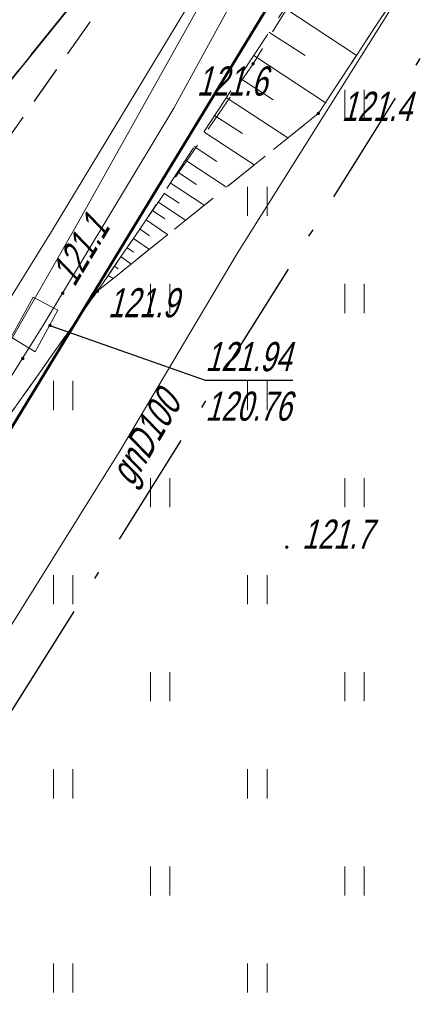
# Model space of a CAD drawing. Extents: x 7463256 to 7464485, y 5957341 to 5958260.
# Tile 103 of 256: x 7463714 to 7463724, y 5957504 to 5957529. Entities that reach past the tile are written whole.
import ezdxf
from ezdxf import colors
from ezdxf.entities.mleader import LeaderData, LeaderLine
from ezdxf.enums import TextEntityAlignment as Align
from ezdxf.math import Vec2, Vec3

# ---------------------------------------------------------------- set-up
doc = ezdxf.new("R2010")
doc.units = 0
doc.header["$MEASUREMENT"] = 0
for name, pattern in [('1.5_0.5', [2, 1.5, -0.5]), ('218-500', [1, 0.5, -0.5]), ('GAK', [5.2, 3, -1, 0.2, -1]), ('l219_500', [0]), ('mz1.0_0.5', [1.5, 1, -0.5]), ('mz1.25_0.5', [1.75, 1.25, -0.5])]:
    doc.linetypes.add(name, pattern=pattern)
doc.layers.get('0').update_dxf_attribs({"color": 2, "linetype": 'CONTINUOUS', "lineweight": 5})
for name, color, linetype in [('000 Inne (niezydentyfikowane)', 7, 'CONTINUOUS'), ('218-Granica użytku', 7, 'CONTINUOUS'), ('219-Linia granicy', 7, 'CONTINUOUS'), ('chodnik (powierzchnia)', 7, 'CONTINUOUS'), ('jezdnia (powierzchnia)', 7, 'CONTINUOUS'), ('krawężnik (linia)', 7, 'CONTINUOUS'), ('przewód elektroenergetyczny (linia)', 7, 'CONTINUOUS'), ('przewód gazowy (linia)', 7, 'CONTINUOUS'), ('przewód gazowy (linia)-Atr1', 7, 'CONTINUOUS'), ('przewód telekomunikacyjny (linia)', 7, 'CONTINUOUS'), ('punkt o określonej wysokości (sieć telekomunikacyjna)', 7, 'CONTINUOUS'), ('punkt o określonej wysokości (sieć telekomunikacyjna)-Atr2', 7, 'CONTINUOUS'), ('punkt o określonej wysokości (sieć telekomunikacyjna)-Atr3', 7, 'CONTINUOUS'), ('punkt wysokościowy naturalny', 7, 'CONTINUOUS'), ('punkt wysokościowy naturalny-Atr2', 7, 'CONTINUOUS'), ('skarpa nieumocniona (powierzchnia)', 7, 'CONTINUOUS'), ('studzienka - przewód telekomunikacyjny (powierzchnia)', 7, 'CONTINUOUS'), ('trawnik (powierzchnia)', 7, 'CONTINUOUS'), ('trawnik (powierzchnia) - symbol', 7, 'CONTINUOUS')]:
    doc.layers.add(name, color=color, linetype=linetype)
doc.layers.add('____proj LSN', color=1, linetype='CONTINUOUS', lineweight=5)
doc.layers.add('OBMBS-21-18876-opis proj', color=1, linetype='CONTINUOUS', lineweight=18)
doc.styles.get("Standard").update_dxf_attribs({"font": 'txt', "width": 0.75})

# ---------------------------------------------------------------- blocks, each defined once
blk = doc.blocks.new('PW01')
at = {"linetype": 'Continuous', "lineweight": 13}
h = blk.add_hatch(color=0, dxfattribs=at)
edge = h.paths.add_edge_path()
edge.add_arc((0, 0), 0.045, 0, 360)
blk = doc.blocks.new('TU04')
at = {"color": 0, "linetype": 'Continuous', "lineweight": 13}
for p, q in [((0, 0), (0, 0.75)), ((0.5, 0), (0.5, 0.75))]:
    blk.add_line(p, q, dxfattribs=at)

msp = doc.modelspace()

# ---------------------------------------------------------------- linework, layer by layer
at = {"layer": '000 Inne (niezydentyfikowane)', "color": 7, "linetype": 'Continuous', "lineweight": 13}
for p, q in [((7463720.7, 5957529.54), (7463722.54, 5957528.33)), ((7463720.29, 5957528.92), (7463721.22, 5957528.32)), ((7463719.9, 5957528.32), (7463721.74, 5957527.11)), ((7463719.53, 5957527.75), (7463720.4, 5957527.18)), ((7463719.19, 5957527.24), (7463720.78, 5957526.2)), ((7463718.89, 5957526.78), (7463719.61, 5957526.31)), ((7463718.61, 5957526.36), (7463719.91, 5957525.51)), ((7463718.36, 5957525.98), (7463718.95, 5957525.59)), ((7463718.14, 5957525.63), (7463719.2, 5957524.93)), ((7463717.94, 5957525.32), (7463718.42, 5957525)), ((7463717.75, 5957525.04), (7463718.62, 5957524.47)), ((7463717.58, 5957524.78), (7463717.98, 5957524.52)), ((7463717.43, 5957524.55), (7463718.14, 5957524.08)), ((7463717.29, 5957524.33), (7463717.61, 5957524.12)), ((7463717.13, 5957524.09), (7463717.68, 5957523.71)), ((7463716.8, 5957523.61), (7463717.21, 5957523.33)), ((7463716.97, 5957523.85), (7463717.21, 5957523.68)), ((7463716.64, 5957523.37), (7463716.81, 5957523.26)), ((7463716.48, 5957523.14), (7463716.74, 5957522.95)), ((7463716.31, 5957522.9), (7463716.41, 5957522.83)), ((7463716.15, 5957522.66), (7463716.28, 5957522.58))]:
    msp.add_line(p, q, dxfattribs=at)
at = {"layer": '218-Granica użytku', "color": 3, "linetype": '218-500', "lineweight": 18, "flags": 128}
msp.add_lwpolyline([(7463707.21, 5957508.16), (7463725.2, 5957537.7)], dxfattribs=at)
at = {"layer": '219-Linia granicy', "color": 3, "linetype": 'l219_500', "lineweight": 50, "flags": 128}
msp.add_lwpolyline([(7463725.2, 5957537.7), (7463707.21, 5957508.16)], dxfattribs=at)
at = {"layer": 'chodnik (powierzchnia)', "color": 7, "linetype": 'mz1.0_0.5', "lineweight": 18, "flags": 128}
msp.add_lwpolyline([(7463684.15, 5957476.71), (7463681.1, 5957474.24), (7463681.13, 5957474.35), (7463681.27, 5957474.82), (7463681.41, 5957475.29), (7463681.56, 5957475.76), (7463681.71, 5957476.22), (7463681.86, 5957476.69), (7463682.01, 5957477.15), (7463682.17, 5957477.62), (7463682.32, 5957478.08), (7463682.49, 5957478.54), (7463682.65, 5957479), (7463682.81, 5957479.45), (7463682.98, 5957479.91), (7463683.15, 5957480.36), (7463683.32, 5957480.81), (7463683.5, 5957481.27), (7463683.67, 5957481.72), (7463683.85, 5957482.17), (7463684.03, 5957482.61), (7463684.21, 5957483.06), (7463684.39, 5957483.51), (7463684.58, 5957483.96), (7463684.77, 5957484.4), (7463684.96, 5957484.85), (7463685.15, 5957485.29), (7463685.35, 5957485.73), (7463685.55, 5957486.16), (7463685.76, 5957486.59), (7463685.97, 5957487.02), (7463686.19, 5957487.45), (7463686.42, 5957487.87), (7463686.65, 5957488.29), (7463686.89, 5957488.7), (7463687.14, 5957489.11), (7463687.39, 5957489.52), (7463696.94, 5957505.36), (7463700.32, 5957510.77), (7463700.31, 5957510.77), (7463703.33, 5957511.61), (7463716.54, 5957530.41), (7463716.06, 5957530.69), (7463725.52, 5957546.07), (7463726.49, 5957547.9), (7463727.04, 5957547.64), (7463737.29, 5957566.06), (7463738.77, 5957566.02), (7463740.12, 5957565.67), (7463741.42, 5957565.08), (7463738.09, 5957559.3), (7463734.01, 5957551.93), (7463733.52, 5957550.92), (7463729.63, 5957544.14), (7463727.92, 5957541.24), (7463719.88, 5957528.11), (7463715.87, 5957522.25), (7463704.74, 5957506.57), (7463704.75, 5957506.57), (7463700.93, 5957505.96), (7463699.58, 5957503.72), (7463695.24, 5957496.57), (7463694.43, 5957496.16), (7463689.6, 5957488.14), (7463685.34, 5957481.22), (7463684.86, 5957479.37)], close=True, dxfattribs=at)
at = {"layer": 'jezdnia (powierzchnia)', "color": 7, "linetype": '1.5_0.5', "lineweight": 18, "flags": 128}
msp.add_lwpolyline([(7463732.29, 5957563.18), (7463730.63, 5957559.16), (7463727.28, 5957549.7), (7463726.49, 5957547.9), (7463725.52, 5957546.07), (7463716.06, 5957530.69), (7463715.47, 5957529.96), (7463702.9, 5957514.39), (7463701.69, 5957512.78), (7463700.31, 5957510.77), (7463701.08, 5957512.16)], close=True, dxfattribs=at)
at = {"layer": 'krawężnik (linia)', "color": 7, "linetype": 'Continuous', "lineweight": 25, "flags": 128}
msp.add_lwpolyline([(7463732.29, 5957563.18), (7463730.63, 5957559.16), (7463727.28, 5957549.7), (7463726.49, 5957547.9), (7463725.52, 5957546.07), (7463716.06, 5957530.69), (7463715.47, 5957529.96), (7463702.9, 5957514.39), (7463701.69, 5957512.78), (7463700.31, 5957510.77)], dxfattribs=at)
at = {"layer": 'przewód elektroenergetyczny (linia)', "color": 1, "linetype": 'Continuous', "lineweight": 18, "flags": 128}
for points in [[(7463687.21, 5957487.16), (7463692.88, 5957496.42), (7463697.46, 5957504.26), (7463701.62, 5957511.45), (7463705.87, 5957509.09), (7463706.95, 5957509.48), (7463712.05, 5957518.2), (7463715.35, 5957523.98), (7463720.12, 5957532.52), (7463722.68, 5957536.88), (7463723.68, 5957538.79), (7463729, 5957547.44), (7463736.46, 5957559.55), (7463733.01, 5957561.78), (7463733.5, 5957562.6), (7463735, 5957564.93), (7463740.3, 5957573.23), (7463741.71, 5957575.67), (7463741.47, 5957576.54)], [(7463723.68, 5957538.79), (7463719.98, 5957532.54), (7463714.69, 5957523.79), (7463711.29, 5957518.3), (7463705.75, 5957509.01), (7463701.29, 5957511.25), (7463698.43, 5957506.89), (7463694.49, 5957500.63), (7463692.13, 5957497.21), (7463691.97, 5957496.93), (7463689.39, 5957492.26), (7463684.93, 5957484.38), (7463683.17, 5957481.32), (7463682.36, 5957478.83), (7463681.68, 5957476.31), (7463681.85, 5957470.83), (7463684.14, 5957464.49), (7463687.7, 5957455)]]:
    msp.add_lwpolyline(points, dxfattribs=at)
at = {"layer": 'przewód gazowy (linia)', "color": 40, "linetype": 'Continuous', "lineweight": 18, "flags": 128}
msp.add_lwpolyline([(7463725.44, 5957532.73), (7463719.47, 5957523.22), (7463716.46, 5957518.15), (7463710.63, 5957508.81), (7463707.91, 5957504.27), (7463700.39, 5957502.92), (7463697.28, 5957497.72), (7463690.31, 5957486.19), (7463685.73, 5957478.71), (7463693.72, 5957469.83), (7463695.46, 5957467.75), (7463695.66, 5957462.39), (7463695.89, 5957458.42), (7463696.05, 5957452.91)], dxfattribs=at)
at = {"layer": 'przewód telekomunikacyjny (linia)', "color": 30, "linetype": 'Continuous', "lineweight": 18, "flags": 128}
msp.add_lwpolyline([(7463693.4, 5957487.69), (7463699.74, 5957497.66), (7463706.06, 5957507.94), (7463714.47, 5957521.36), (7463717.84, 5957526.97), (7463722.74, 5957535.93), (7463735.62, 5957555.64), (7463743.98, 5957569.19), (7463746.02, 5957573.08), (7463749.08, 5957577.99), (7463749.74, 5957579.07), (7463750.83, 5957580.84), (7463759.47, 5957595.19), (7463770.86, 5957613.92), (7463778.08, 5957625.84), (7463785.31, 5957637.76), (7463795.86, 5957632.23), (7463800.64, 5957641.85), (7463807.91, 5957656.58), (7463815.52, 5957671.75)], dxfattribs=at)
at = {"layer": 'punkt o określonej wysokości (sieć telekomunikacyjna)-Atr2', "color": 7, "flags": 128}
msp.add_lwpolyline([(7463714.65, 5957521.37), (7463718.65, 5957519.96), (7463720.903, 5957519.96)], dxfattribs=at)
at = {"layer": 'skarpa nieumocniona (powierzchnia)', "color": 7, "linetype": 'mz1.25_0.5', "lineweight": 18, "flags": 128}
msp.add_lwpolyline([(7463741.54, 5957557.65), (7463736.97, 5957549.79), (7463732.27, 5957542.99), (7463730.28, 5957540.09), (7463721.56, 5957526.83), (7463715.87, 5957522.25), (7463716, 5957522.44), (7463717.13, 5957524.09), (7463721.51, 5957530.78), (7463725.69, 5957537.6), (7463729.81, 5957544.46), (7463735.67, 5957554.93), (7463738.09, 5957559.3), (7463742.37, 5957561.42)], close=True, dxfattribs=at)
at = {"layer": 'studzienka - przewód telekomunikacyjny (powierzchnia)', "color": 30, "linetype": 'Continuous', "lineweight": 18, "flags": 128}
msp.add_lwpolyline([(7463714.22, 5957522.1), (7463714.85, 5957521.76), (7463714.27, 5957520.69), (7463713.65, 5957521.07)], close=True, dxfattribs=at)
at = {"layer": 'trawnik (powierzchnia)', "color": 7, "linetype": 'mz1.0_0.5', "lineweight": 18, "flags": 128}
for points in [[(7463736.45, 5957541.47), (7463752.42, 5957530.74), (7463766.76, 5957521.64), (7463757.11, 5957506.49), (7463754.59, 5957505.11), (7463752.69, 5957499.56), (7463749.27, 5957494.19), (7463738.83, 5957494.36), (7463704.74, 5957506.57), (7463715.87, 5957522.25), (7463721.56, 5957526.83), (7463730.28, 5957540.09), (7463732.27, 5957542.99)], [(7463716.54, 5957530.41), (7463703.33, 5957511.61), (7463700.31, 5957510.77), (7463701.69, 5957512.78), (7463702.9, 5957514.39), (7463716.06, 5957530.69)]]:
    msp.add_lwpolyline(points, close=True, dxfattribs=at)

# ---------------------------------------------------------------- block references
at = {"layer": 'punkt o określonej wysokości (sieć telekomunikacyjna)', "color": 30, "linetype": 'Continuous', "lineweight": 13}
for p in [(7463714.98, 5957522.2), (7463714.65, 5957521.37), (7463713.95, 5957520.52)]:
    msp.add_blockref('PW01', p, dxfattribs=at)
at = {"layer": 'punkt wysokościowy naturalny', "color": 7, "linetype": 'Continuous', "lineweight": 13}
for p in [(7463719.88, 5957528.11), (7463721.56, 5957526.83), (7463715.87, 5957522.25), (7463720.75, 5957515.66)]:
    msp.add_blockref('PW01', p, dxfattribs=at)
at = {"layer": 'trawnik (powierzchnia) - symbol', "color": 7, "linetype": 'Continuous', "lineweight": 18}
for p in [(7463722.24, 5957526.69), (7463719.74, 5957524.19), (7463717.24, 5957521.69), (7463722.24, 5957521.69), (7463714.74, 5957519.19), (7463719.74, 5957519.19), (7463717.24, 5957516.69), (7463722.24, 5957516.69), (7463714.74, 5957514.19), (7463719.74, 5957514.19), (7463717.24, 5957511.69), (7463722.24, 5957511.69), (7463714.74, 5957509.19), (7463719.74, 5957509.19), (7463717.24, 5957506.69), (7463722.24, 5957506.69), (7463714.74, 5957504.19), (7463719.74, 5957504.19)]:
    msp.add_blockref('TU04', p, dxfattribs=at)

# ---------------------------------------------------------------- texts
at = {"layer": 'przewód gazowy (linia)-Atr1', "color": 7, "oblique": 15, "width": 0.72}
msp.add_text('gnD100', height=0.75, rotation=59.31, dxfattribs=at).set_placement((7463716.77, 5957517.2))
at = {"layer": 'punkt o określonej wysokości (sieć telekomunikacyjna)-Atr2', "color": 30, "oblique": 15, "width": 0.72}
msp.add_text('121.1', height=0.75, rotation=58.98, dxfattribs=at).set_placement((7463715.28, 5957522.34))
msp.add_text('121.94', height=0.75, dxfattribs=at).set_placement((7463718.65, 5957519.968), align=Align.BOTTOM_LEFT)
at = {"layer": 'punkt o określonej wysokości (sieć telekomunikacyjna)-Atr3', "color": 30, "oblique": 15, "width": 0.72}
msp.add_text('120.76', height=0.75, dxfattribs=at).set_placement((7463718.65, 5957518.692), align=Align.BOTTOM_LEFT)
at = {"layer": 'punkt wysokościowy naturalny-Atr2', "color": 7, "oblique": 15, "width": 0.72}
for s, p in [('121.6', (7463718.43, 5957527.29)), ('121.4', (7463722.16, 5957526.64)), ('121.9', (7463716.14, 5957521.58)), ('121.7', (7463721.14, 5957515.62))]:
    msp.add_text(s, height=0.75, dxfattribs=at).set_placement(p)

# ---------------------------------------------------------------- next in the draw order: leaders
at = {"layer": 'OBMBS-21-18876-opis proj', "lineweight": 20}
ml = msp.add_multileader_mtext('Standard', dxfattribs=at)
ml.set_content('\\pxqc;{\\W0.9;\\fArial|b0|i0|c238|p34;proj. rura osłonowa DVK160\\PL=4m}', color=256)
ml.set_leader_properties()
ml.build(insert=Vec2(0, 0))
ml.multileader.update_dxf_attribs({"has_text_frame": 1, "text_right_attachment_type": 0, "dogleg_length": 0.36, "arrow_head_size": 1.3})
ctx = ml.context
ctx.base_point, ctx.char_height, ctx.arrow_head_size, ctx.landing_gap_size, ctx.plane_origin, ctx.plane_x_axis, ctx.plane_y_axis = Vec3(7463731.953, 5957487.922, -10.8), 1.3, 1.3, 0.09, Vec3(7463798.15, 5957545.765, -10.8), Vec3(0.999998, -0.001891), Vec3(0.001891, 0.999998)
ctx.right_attachment = 0
notes = []
notes.append((ctx, [(0, (1, 1, 0), (7463731.593, 5957487.923, -10.8), (0.999998, -0.001891), 0.36, [(0, [(7463710.4, 5957505.856, -10.8)], 0, [])])]))
ctx.mtext.insert, ctx.mtext.text_direction, ctx.mtext.rotation, ctx.mtext.width, ctx.mtext.defined_height, ctx.mtext.alignment, ctx.mtext.flow_direction = Vec3(7463738.906, 5957488.689, -10.8), Vec3(0.999998, -0.001891), 6.281295, 15.3063, 27.692, 2, 5
ctx.mtext.has_bg_fill, ctx.mtext.bg_color, ctx.mtext.bg_scale_factor, ctx.mtext.bg_transparency, ctx.mtext.use_window_bg_color = 1, -1023410167, 1.5, 0, 1
for ctx, leaders in notes:
    for number, flags, end, landing, length, lines in leaders:
        leader = LeaderData()
        leader.index, (leader.has_last_leader_line, leader.has_dogleg_vector, leader.attachment_direction) = number, flags
        leader.last_leader_point, leader.dogleg_vector, leader.dogleg_length = Vec3(end), Vec3(landing), length
        for number, points, colour, breaks in lines:
            line = LeaderLine()
            line.index, line.vertices, line.color, line.breaks = number, Vec3.list(points), colors.encode_raw_color(colour), breaks
            leader.lines.append(line)
        ctx.leaders.append(leader)

# ---------------------------------------------------------------- next in the draw order: linework, layer by layer
at = {"layer": '____proj LSN', "linetype": 'GAK', "lineweight": 30}
msp.add_lwpolyline([(7463810.989, 5957676.522), (7463800.184, 5957658.279), (7463793.869, 5957647.689, 0.203616), (7463793.816, 5957647.301), (7463794.916, 5957643.26, -0.205626), (7463794.861, 5957642.869), (7463764.816, 5957593.361), (7463764.816, 5957593.361), (7463749.912, 5957569.146), (7463743.314, 5957557.902), (7463734.125, 5957541.63, -0.16646), (7463733.883, 5957541.415), (7463732.047, 5957540.645, 0.154872), (7463731.817, 5957540.449), (7463708.804, 5957503.682), (7463695.786, 5957483.524), (7463691.49, 5957475.813, -0.201055), (7463691.186, 5957475.574), (7463658.858, 5957466.664, -0.374915), (7463658.265, 5957466.949), (7463653.128, 5957478.933), (7463653.128, 5957478.933), (7463644.191, 5957493.359), (7463612.028, 5957521.314)], format="xyb", dxfattribs=at)

doc.saveas('drawing.dxf')
